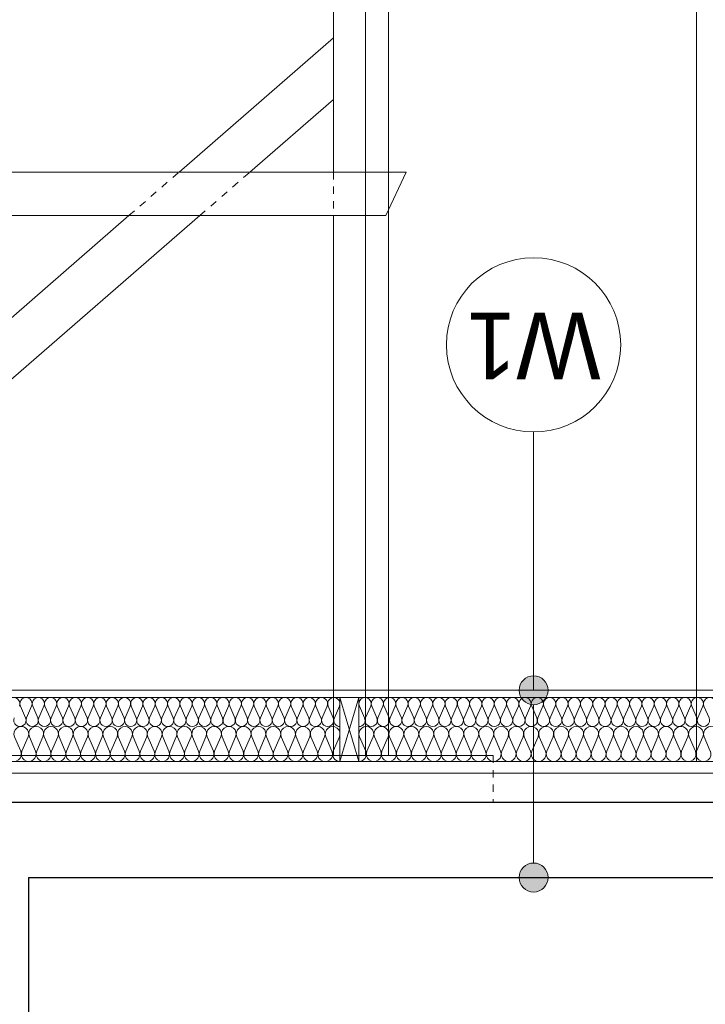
# Model space of a CAD drawing. Extents: x -547885 to -186295, y -25370 to 156194.
# Tile 107 of 256: x -484058 to -481698, y -6656 to -3265. Entities that reach past the tile are written whole.
import ezdxf

# ---------------------------------------------------------------- set-up
doc = ezdxf.new("R2010")
doc.units = 0
doc.header["$MEASUREMENT"] = 0
doc.linetypes.add('Hidden Line', pattern=[50, 25, -25])
doc.linetypes.add('Przerywana', pattern=[320, 160, -160])
for name, color, linetype, lineweight in [('0_Nr_Pióra__21', 7, 'Continuous', 9), ('0_Nr_Pióra__5', 7, 'Continuous', 13), ('Arch konstrukcja dachu_Nr_Pióra__46', 5, 'Continuous', 13), ('Arch opisy_Nr_Pióra__1', 7, 'Continuous', 25), ('Arch opisy_Nr_Pióra__21', 7, 'Continuous', 9), ('Arch stropy_Nr_Pióra__21', 7, 'Continuous', 9), ('Arch stropy_Nr_Pióra__41', 7, 'Continuous', 15), ('INWENT KONST. DREWNIANA_Nr_Pióra__21', 7, 'Continuous', 9), ('INWENT STROPY_Nr_Pióra__1', 7, 'Continuous', 25), ('INWENT STROPY_Nr_Pióra__21', 7, 'Continuous', 9), ('INWENT WYMIARY_Nr_Pióra__21', 7, 'Continuous', 9), ('INWENT.ŚCIANY_Nr_Pióra__1', 7, 'Continuous', 25), ('INWENT.ŚCIANY_Nr_Pióra__5', 7, 'Continuous', 13)]:
    doc.layers.add(name, color=color, linetype=linetype, lineweight=lineweight)
for name, color, linetype in [('Arch ocieplenie', 7, 'Continuous'), ('Arch opisy', 7, 'Continuous'), ('INWENT WYMIARY', 7, 'Continuous')]:
    doc.layers.add(name, color=color, linetype=linetype)
doc.layers.add('Arch ocieplenie_Nr_Pióra__44', color=7, linetype='Continuous', lineweight=9, true_color=0x029e21)
doc.styles.add('GENERATED_STYLE_2', font='txt')
doc.styles.add('GENERATED_STYLE_7', font='txt')
doc.dimstyles.new('GENERATED_STYLE__11', dxfattribs={"dimtxt": 160.000002, "dimasz": 110.144928, "dimexe": 0.18, "dimexo": 40, "dimgap": 0.09, "dimtad": 1, "dimtih": 1, "dimtoh": 1, "dimdec": 0, "dimzin": 0, "dimdsep": 46, "dimtxsty": 'GENERATED_STYLE_2', "dimblk": 'ARROWHEAD_5', "dimblk1": 'ARROWHEAD_5', "dimblk2": 'ARROWHEAD_5', "dimcen": 0.09, "dimclrd": 7, "dimclre": 7, "dimclrt": 7, "dimazin": 0, "dimtfac": 1, "dimtdec": 4, "dimtmove": 0, "dimatfit": 3, "dimfxl": 0, "dimtolj": 1, "dimtzin": 0, "dimarcsym": 0})
doc.dimstyles.new('GENERATED_STYLE__13', dxfattribs={"dimtxt": 0.18, "dimasz": 109.44, "dimexe": 0.18, "dimexo": 0.0625, "dimgap": 0.09, "dimtad": 0, "dimtih": 1, "dimtoh": 1, "dimdec": 4, "dimzin": 0, "dimdsep": 46, "dimcen": 0.09, "dimadec": 0, "dimazin": 0, "dimtfac": 1, "dimtdec": 4, "dimtmove": 0, "dimatfit": 3, "dimldrblk": 'ARROWHEAD_11', "dimfxl": 0, "dimtolj": 1, "dimtzin": 0, "dimarcsym": 0})
doc.dimstyles.new('GENERATED_STYLE__4', dxfattribs={"dimtxt": 160.000002, "dimasz": 91.2, "dimexe": 0.18, "dimexo": 0, "dimgap": 0.09, "dimtad": 1, "dimdec": 0, "dimlfac": 0.1, "dimzin": 0, "dimdsep": 46, "dimtxsty": 'GENERATED_STYLE_2', "dimblk": 'ARROWHEAD_2', "dimblk1": 'ARROWHEAD_2', "dimblk2": 'ARROWHEAD_2', "dimcen": 0.09, "dimclrd": 7, "dimclre": 7, "dimclrt": 7, "dimazin": 0, "dimtfac": 1, "dimtdec": 4, "dimtmove": 0, "dimatfit": 3, "dimfxl": 0, "dimtolj": 1, "dimtzin": 0, "dimarcsym": 0})
doc.dimstyles.new('GENERATED_STYLE__8', dxfattribs={"dimtxt": 160.000002, "dimasz": 91.2, "dimexe": 0.18, "dimexo": 0, "dimgap": 0.09, "dimtad": 1, "dimdec": 0, "dimlfac": 0.1, "dimzin": 0, "dimdsep": 46, "dimtxsty": 'GENERATED_STYLE_2', "dimblk": 'ARROWHEAD_2', "dimblk1": 'ARROWHEAD_2', "dimblk2": 'ARROWHEAD_2', "dimcen": 0.09, "dimclrd": 7, "dimclre": 7, "dimclrt": 7, "dimazin": 0, "dimtfac": 1, "dimtdec": 4, "dimtmove": 2, "dimatfit": 3, "dimfxl": 0, "dimtolj": 1, "dimtzin": 0, "dimarcsym": 0})

# ---------------------------------------------------------------- blocks, each defined once
blk = doc.blocks.new('Izolacja cieplna 14_106', base_point=(-485710.8, -5699.6))
at = {"layer": 'Arch ocieplenie_Nr_Pióra__44', "linetype": 'Continuous'}
for p, q in [((-484056, -5629.4), (-484038.4, -5669.8)), ((-484034.9, -5669.8), (-484017.2, -5629.4)), ((-484013.7, -5629.4), (-483996, -5669.8)), ((-483992.5, -5669.8), (-483974.8, -5629.4)), ((-483971.3, -5629.4), (-483953.6, -5669.8)), ((-483950.1, -5669.8), (-483932.5, -5629.4)), ((-483928.9, -5629.4), (-483911.3, -5669.8)), ((-483907.7, -5669.8), (-483890.1, -5629.4)), ((-483886.5, -5629.4), (-483868.9, -5669.8)), ((-483865.3, -5669.8), (-483847.7, -5629.4)), ((-483844.1, -5629.4), (-483826.5, -5669.8)), ((-483822.9, -5669.8), (-483805.3, -5629.4)), ((-483801.7, -5629.4), (-483784.1, -5669.8)), ((-483780.5, -5669.8), (-483762.9, -5629.4)), ((-483759.4, -5629.4), (-483741.7, -5669.8)), ((-483738.2, -5669.8), (-483720.5, -5629.4)), ((-483717, -5629.4), (-483699.3, -5669.8)), ((-483695.8, -5669.8), (-483678.1, -5629.4)), ((-483674.6, -5629.4), (-483657, -5669.8)), ((-483653.4, -5669.8), (-483635.8, -5629.4)), ((-483632.2, -5629.4), (-483614.6, -5669.8)), ((-483611, -5669.8), (-483593.4, -5629.4)), ((-483589.8, -5629.4), (-483572.2, -5669.8)), ((-483568.6, -5669.8), (-483551, -5629.4)), ((-483547.4, -5629.4), (-483529.8, -5669.8)), ((-483526.2, -5669.8), (-483508.6, -5629.4)), ((-483505, -5629.4), (-483487.4, -5669.8)), ((-483483.9, -5669.8), (-483466.2, -5629.4)), ((-483462.7, -5629.4), (-483445, -5669.8)), ((-483441.5, -5669.8), (-483423.8, -5629.4)), ((-483420.3, -5629.4), (-483402.6, -5669.8)), ((-483399.1, -5669.8), (-483381.5, -5629.4)), ((-483377.9, -5629.4), (-483360.3, -5669.8)), ((-483356.7, -5669.8), (-483339.1, -5629.4)), ((-483335.5, -5629.4), (-483317.9, -5669.8)), ((-483314.3, -5669.8), (-483296.7, -5629.4)), ((-483293.1, -5629.4), (-483275.5, -5669.8)), ((-483271.9, -5669.8), (-483254.3, -5629.4)), ((-483250.7, -5629.4), (-483233.1, -5669.8)), ((-483229.5, -5669.8), (-483211.9, -5629.4)), ((-483208.4, -5629.4), (-483190.7, -5669.8)), ((-483187.2, -5669.8), (-483169.5, -5629.4)), ((-483166, -5629.4), (-483148.3, -5669.8)), ((-483144.8, -5669.8), (-483127.1, -5629.4)), ((-483123.6, -5629.4), (-483106, -5669.8)), ((-483102.4, -5669.8), (-483084.8, -5629.4)), ((-483081.2, -5629.4), (-483063.6, -5669.8)), ((-483060, -5669.8), (-483042.4, -5629.4)), ((-483038.8, -5629.4), (-483021.2, -5669.8)), ((-483017.6, -5669.8), (-483000, -5629.4)), ((-482996.4, -5629.4), (-482978.8, -5669.8)), ((-482975.2, -5669.8), (-482957.6, -5629.4))]:
    blk.add_line(p, q, dxfattribs=at)
for centre, start_param, end_param in [((-484079, -5620.9), 4.299595, 8.266775), ((-484036.6, -5620.9), 4.299595, 8.266775), ((-483994.2, -5620.9), 4.299595, 8.266775), ((-483951.9, -5620.9), 4.299595, 8.266775), ((-483909.5, -5620.9), 4.299595, 8.266775), ((-483867.1, -5620.9), 4.299595, 8.266775), ((-483824.7, -5620.9), 4.299595, 8.266775), ((-483782.3, -5620.9), 4.299595, 8.266775), ((-483739.9, -5620.9), 4.299595, 8.266775), ((-483697.6, -5620.9), 4.299595, 8.266775), ((-483655.2, -5620.9), 4.299595, 8.266775), ((-483612.8, -5620.9), 4.299595, 8.266775), ((-483570.4, -5620.9), 4.299595, 8.266775), ((-483528, -5620.9), 4.299595, 8.266775), ((-483485.6, -5620.9), 4.299595, 8.266775), ((-483443.2, -5620.9), 4.299595, 8.266775), ((-483400.9, -5620.9), 4.299595, 8.266775), ((-483358.5, -5620.9), 4.299595, 8.266775), ((-483316.1, -5620.9), 4.299595, 8.266775), ((-483273.7, -5620.9), 4.299595, 8.266775), ((-483231.3, -5620.9), 4.299595, 8.266775), ((-483188.9, -5620.9), 4.299595, 8.266775), ((-483146.6, -5620.9), 4.299595, 8.266775), ((-483104.2, -5620.9), 4.299595, 8.266775), ((-483061.8, -5620.9), 4.299595, 8.266775), ((-483019.4, -5620.9), 4.299595, 8.266775), ((-482977, -5620.9), 4.299595, 8.266775), ((-484057.8, -5678.3), 1.158004, 5.125183), ((-484015.4, -5678.3), 1.158004, 5.125183), ((-483973.1, -5678.3), 1.158004, 5.125183), ((-483930.7, -5678.3), 1.158004, 5.125183), ((-483888.3, -5678.3), 1.158004, 5.125183), ((-483845.9, -5678.3), 1.158004, 5.125183), ((-483803.5, -5678.3), 1.158004, 5.125183), ((-483761.1, -5678.3), 1.158004, 5.125183), ((-483718.7, -5678.3), 1.158004, 5.125183), ((-483676.4, -5678.3), 1.158004, 5.125183), ((-483634, -5678.3), 1.158004, 5.125183), ((-483591.6, -5678.3), 1.158004, 5.125183), ((-483549.2, -5678.3), 1.158004, 5.125183), ((-483506.8, -5678.3), 1.158004, 5.125183), ((-483464.4, -5678.3), 1.158004, 5.125183), ((-483422.1, -5678.3), 1.158004, 5.125183), ((-483379.7, -5678.3), 1.158004, 5.125183), ((-483337.3, -5678.3), 1.158004, 5.125183), ((-483294.9, -5678.3), 1.158004, 5.125183), ((-483252.5, -5678.3), 1.158004, 5.125183), ((-483210.1, -5678.3), 1.158004, 5.125183), ((-483167.7, -5678.3), 1.158004, 5.125183), ((-483125.4, -5678.3), 1.158004, 5.125183), ((-483083, -5678.3), 1.158004, 5.125183), ((-483040.6, -5678.3), 1.158004, 5.125183), ((-482998.2, -5678.3), 1.158004, 5.125183), ((-482955.8, -5678.3), 1.158004, 3.141593)]:
    blk.add_ellipse(centre, major_axis=(0, 21.3), ratio=0.996418, start_param=start_param, end_param=end_param, dxfattribs=at)
blk = doc.blocks.new('Izolacja cieplna 14_107', base_point=(-485710.8, -5819.6))
at = {"layer": 'Arch ocieplenie_Nr_Pióra__44', "linetype": 'Continuous'}
for p, q in [((-484076.1, -5735.4), (-484054.9, -5783.9)), ((-484050.6, -5783.9), (-484029.4, -5735.4)), ((-484025.1, -5735.4), (-484003.8, -5783.9)), ((-483999.6, -5783.9), (-483978.3, -5735.4)), ((-483974.1, -5735.4), (-483952.8, -5783.9)), ((-483948.5, -5783.9), (-483927.3, -5735.4)), ((-483923, -5735.4), (-483901.8, -5783.9)), ((-483897.5, -5783.9), (-483876.3, -5735.4)), ((-483872, -5735.4), (-483850.8, -5783.9)), ((-483846.5, -5783.9), (-483825.3, -5735.4)), ((-483821, -5735.4), (-483799.8, -5783.9)), ((-483795.5, -5783.9), (-483774.3, -5735.4)), ((-483770, -5735.4), (-483748.8, -5783.9)), ((-483744.5, -5783.9), (-483723.2, -5735.4)), ((-483719, -5735.4), (-483697.7, -5783.9)), ((-483693.5, -5783.9), (-483672.2, -5735.4)), ((-483667.9, -5735.4), (-483646.7, -5783.9)), ((-483642.4, -5783.9), (-483621.2, -5735.4)), ((-483616.9, -5735.4), (-483595.7, -5783.9)), ((-483591.4, -5783.9), (-483570.2, -5735.4)), ((-483565.9, -5735.4), (-483544.7, -5783.9)), ((-483540.4, -5783.9), (-483519.2, -5735.4)), ((-483514.9, -5735.4), (-483493.7, -5783.9)), ((-483489.4, -5783.9), (-483468.2, -5735.4)), ((-483463.9, -5735.4), (-483442.6, -5783.9)), ((-483438.4, -5783.9), (-483417.1, -5735.4)), ((-483412.8, -5735.4), (-483391.6, -5783.9)), ((-483387.3, -5783.9), (-483366.1, -5735.4)), ((-483361.8, -5735.4), (-483340.6, -5783.9)), ((-483336.3, -5783.9), (-483315.1, -5735.4)), ((-483310.8, -5735.4), (-483289.6, -5783.9)), ((-483285.3, -5783.9), (-483264.1, -5735.4)), ((-483259.8, -5735.4), (-483238.6, -5783.9)), ((-483234.3, -5783.9), (-483213.1, -5735.4)), ((-483208.8, -5735.4), (-483187.6, -5783.9)), ((-483183.3, -5783.9), (-483162, -5735.4)), ((-483157.8, -5735.4), (-483136.5, -5783.9)), ((-483132.2, -5783.9), (-483111, -5735.4)), ((-483106.7, -5735.4), (-483085.5, -5783.9)), ((-483081.2, -5783.9), (-483060, -5735.4)), ((-483055.7, -5735.4), (-483034.5, -5783.9)), ((-483030.2, -5783.9), (-483009, -5735.4)), ((-483004.7, -5735.4), (-482983.5, -5783.9)), ((-482979.2, -5783.9), (-482958, -5735.4))]:
    blk.add_line(p, q, dxfattribs=at)
for centre, start_param, end_param in [((-484052.7, -5725.1), 4.299595, 8.266775), ((-484001.7, -5725.1), 4.299595, 8.266775), ((-483950.7, -5725.1), 4.299595, 8.266775), ((-483899.7, -5725.1), 4.299595, 8.266775), ((-483848.6, -5725.1), 4.299595, 8.266775), ((-483797.6, -5725.1), 4.299595, 8.266775), ((-483746.6, -5725.1), 4.299595, 8.266775), ((-483695.6, -5725.1), 4.299595, 8.266775), ((-483644.6, -5725.1), 4.299595, 8.266775), ((-483593.6, -5725.1), 4.299595, 8.266775), ((-483542.5, -5725.1), 4.299595, 8.266775), ((-483491.5, -5725.1), 4.299595, 8.266775), ((-483440.5, -5725.1), 4.299595, 8.266775), ((-483389.5, -5725.1), 4.299595, 8.266775), ((-483338.5, -5725.1), 4.299595, 8.266775), ((-483287.4, -5725.1), 4.299595, 8.266775), ((-483236.4, -5725.1), 4.299595, 8.266775), ((-483185.4, -5725.1), 4.299595, 8.266775), ((-483134.4, -5725.1), 4.299595, 8.266775), ((-483083.4, -5725.1), 4.299595, 8.266775), ((-483032.4, -5725.1), 4.299595, 8.266775), ((-482981.3, -5725.1), 4.299595, 8.266775), ((-484078.2, -5794.1), 1.158004, 5.125183), ((-484027.2, -5794.1), 1.158004, 5.125183), ((-483976.2, -5794.1), 1.158004, 5.125183), ((-483925.2, -5794.1), 1.158004, 5.125183), ((-483874.2, -5794.1), 1.158004, 5.125183), ((-483823.1, -5794.1), 1.158004, 5.125183), ((-483772.1, -5794.1), 1.158004, 5.125183), ((-483721.1, -5794.1), 1.158004, 5.125183), ((-483670.1, -5794.1), 1.158004, 5.125183), ((-483619.1, -5794.1), 1.158004, 5.125183), ((-483568, -5794.1), 1.158004, 5.125183), ((-483517, -5794.1), 1.158004, 5.125183), ((-483466, -5794.1), 1.158004, 5.125183), ((-483415, -5794.1), 1.158004, 5.125183), ((-483364, -5794.1), 1.158004, 5.125183), ((-483313, -5794.1), 1.158004, 5.125183), ((-483261.9, -5794.1), 1.158004, 5.125183), ((-483210.9, -5794.1), 1.158004, 5.125183), ((-483159.9, -5794.1), 1.158004, 5.125183), ((-483108.9, -5794.1), 1.158004, 5.125183), ((-483057.9, -5794.1), 1.158004, 5.125183), ((-483006.8, -5794.1), 1.158004, 5.125183), ((-482955.8, -5794.1), 1.158004, 3.141593)]:
    blk.add_ellipse(centre, major_axis=(0, 25.5), ratio=0.999525, start_param=start_param, end_param=end_param, dxfattribs=at)
blk = doc.blocks.new('Izolacja cieplna 14_108', base_point=(-482890.8, -5699.6))
at = {"layer": 'Arch ocieplenie_Nr_Pióra__44', "linetype": 'Continuous'}
for p, q in [((-482889, -5629.4), (-482871.4, -5669.8)), ((-482867.9, -5669.8), (-482850.2, -5629.4)), ((-482846.7, -5629.4), (-482829.1, -5669.8)), ((-482825.5, -5669.8), (-482807.9, -5629.4)), ((-482804.3, -5629.4), (-482786.7, -5669.8)), ((-482783.1, -5669.8), (-482765.5, -5629.4)), ((-482761.9, -5629.4), (-482744.3, -5669.8)), ((-482740.8, -5669.8), (-482723.1, -5629.4)), ((-482719.6, -5629.4), (-482702, -5669.8)), ((-482698.4, -5669.8), (-482680.8, -5629.4)), ((-482677.2, -5629.4), (-482659.6, -5669.8)), ((-482656, -5669.8), (-482638.4, -5629.4)), ((-482634.8, -5629.4), (-482617.2, -5669.8)), ((-482613.7, -5669.8), (-482596, -5629.4)), ((-482592.5, -5629.4), (-482574.9, -5669.8)), ((-482571.3, -5669.8), (-482553.7, -5629.4)), ((-482550.1, -5629.4), (-482532.5, -5669.8)), ((-482528.9, -5669.8), (-482511.3, -5629.4)), ((-482507.8, -5629.4), (-482490.1, -5669.8)), ((-482486.6, -5669.8), (-482468.9, -5629.4)), ((-482465.4, -5629.4), (-482447.8, -5669.8)), ((-482444.2, -5669.8), (-482426.6, -5629.4)), ((-482423, -5629.4), (-482405.4, -5669.8)), ((-482401.8, -5669.8), (-482384.2, -5629.4)), ((-482380.7, -5629.4), (-482363, -5669.8)), ((-482359.5, -5669.8), (-482341.8, -5629.4)), ((-482338.3, -5629.4), (-482320.7, -5669.8)), ((-482317.1, -5669.8), (-482299.5, -5629.4)), ((-482295.9, -5629.4), (-482278.3, -5669.8)), ((-482274.7, -5669.8), (-482257.1, -5629.4)), ((-482253.6, -5629.4), (-482235.9, -5669.8)), ((-482232.4, -5669.8), (-482214.7, -5629.4)), ((-482211.2, -5629.4), (-482193.6, -5669.8)), ((-482190, -5669.8), (-482172.4, -5629.4)), ((-482168.8, -5629.4), (-482151.2, -5669.8)), ((-482147.6, -5669.8), (-482130, -5629.4)), ((-482126.5, -5629.4), (-482108.8, -5669.8)), ((-482105.3, -5669.8), (-482087.6, -5629.4)), ((-482084.1, -5629.4), (-482066.5, -5669.8)), ((-482062.9, -5669.8), (-482045.3, -5629.4)), ((-482041.7, -5629.4), (-482024.1, -5669.8)), ((-482020.5, -5669.8), (-482002.9, -5629.4)), ((-481999.4, -5629.4), (-481981.7, -5669.8)), ((-481978.2, -5669.8), (-481960.6, -5629.4)), ((-481957, -5629.4), (-481939.4, -5669.8)), ((-481935.8, -5669.8), (-481918.2, -5629.4)), ((-481914.6, -5629.4), (-481897, -5669.8)), ((-481893.4, -5669.8), (-481875.8, -5629.4)), ((-481872.3, -5629.4), (-481854.6, -5669.8)), ((-481851.1, -5669.8), (-481833.5, -5629.4)), ((-481829.9, -5629.4), (-481812.3, -5669.8)), ((-481808.7, -5669.8), (-481791.1, -5629.4)), ((-481787.5, -5629.4), (-481769.9, -5669.8)), ((-481766.3, -5669.8), (-481748.7, -5629.4)), ((-481745.2, -5629.4), (-481727.5, -5669.8)), ((-481724, -5669.8), (-481706.4, -5629.4)), ((-481702.8, -5629.4), (-481685.2, -5669.8))]:
    blk.add_line(p, q, dxfattribs=at)
for centre, start_param, end_param in [((-482869.6, -5620.9), 4.299595, 8.266775), ((-482827.3, -5620.9), 4.299595, 8.266775), ((-482784.9, -5620.9), 4.299595, 8.266775), ((-482742.5, -5620.9), 4.299595, 8.266775), ((-482700.2, -5620.9), 4.299595, 8.266775), ((-482657.8, -5620.9), 4.299595, 8.266775), ((-482615.4, -5620.9), 4.299595, 8.266775), ((-482573.1, -5620.9), 4.299595, 8.266775), ((-482530.7, -5620.9), 4.299595, 8.266775), ((-482488.3, -5620.9), 4.299595, 8.266775), ((-482446, -5620.9), 4.299595, 8.266775), ((-482403.6, -5620.9), 4.299595, 8.266775), ((-482361.2, -5620.9), 4.299595, 8.266775), ((-482318.9, -5620.9), 4.299595, 8.266775), ((-482276.5, -5620.9), 4.299595, 8.266775), ((-482234.2, -5620.9), 4.299595, 8.266775), ((-482191.8, -5620.9), 4.299595, 8.266775), ((-482149.4, -5620.9), 4.299595, 8.266775), ((-482107.1, -5620.9), 4.299595, 8.266775), ((-482064.7, -5620.9), 4.299595, 8.266775), ((-482022.3, -5620.9), 4.299595, 8.266775), ((-481980, -5620.9), 4.299595, 8.266775), ((-481937.6, -5620.9), 4.299595, 8.266775), ((-481895.2, -5620.9), 4.299595, 8.266775), ((-481852.9, -5620.9), 4.299595, 8.266775), ((-481810.5, -5620.9), 4.299595, 8.266775), ((-481768.1, -5620.9), 4.299595, 8.266775), ((-481725.8, -5620.9), 4.299595, 8.266775), ((-481683.4, -5620.9), 4.299595, 8.266775), ((-482890.8, -5678.3), 3.141593, 5.125182), ((-482848.5, -5678.3), 1.158004, 5.125183), ((-482806.1, -5678.3), 1.158004, 5.125183), ((-482763.7, -5678.3), 1.158004, 5.125183), ((-482721.4, -5678.3), 1.158004, 5.125183), ((-482679, -5678.3), 1.158004, 5.125183), ((-482636.6, -5678.3), 1.158004, 5.125183), ((-482594.3, -5678.3), 1.158004, 5.125183), ((-482551.9, -5678.3), 1.158004, 5.125183), ((-482509.5, -5678.3), 1.158004, 5.125183), ((-482467.2, -5678.3), 1.158004, 5.125183), ((-482424.8, -5678.3), 1.158004, 5.125183), ((-482382.4, -5678.3), 1.158004, 5.125183), ((-482340.1, -5678.3), 1.158004, 5.125183), ((-482297.7, -5678.3), 1.158004, 5.125183), ((-482255.3, -5678.3), 1.158004, 5.125183), ((-482213, -5678.3), 1.158004, 5.125183), ((-482170.6, -5678.3), 1.158004, 5.125183), ((-482128.2, -5678.3), 1.158004, 5.125183), ((-482085.9, -5678.3), 1.158004, 5.125183), ((-482043.5, -5678.3), 1.158004, 5.125183), ((-482001.1, -5678.3), 1.158004, 5.125183), ((-481958.8, -5678.3), 1.158004, 5.125183), ((-481916.4, -5678.3), 1.158004, 5.125183), ((-481874, -5678.3), 1.158004, 5.125183), ((-481831.7, -5678.3), 1.158004, 5.125183), ((-481789.3, -5678.3), 1.158004, 5.125183), ((-481746.9, -5678.3), 1.158004, 5.125183), ((-481704.6, -5678.3), 1.158004, 5.125183)]:
    blk.add_ellipse(centre, major_axis=(0, 21.3), ratio=0.995982, start_param=start_param, end_param=end_param, dxfattribs=at)
blk = doc.blocks.new('Izolacja cieplna 14_109', base_point=(-482890.8, -5819.6))
at = {"layer": 'Arch ocieplenie_Nr_Pióra__44', "linetype": 'Continuous'}
for p, q in [((-482888.7, -5735.4), (-482867.2, -5783.9)), ((-482862.9, -5783.9), (-482841.4, -5735.4)), ((-482837.1, -5735.4), (-482815.6, -5783.9)), ((-482811.3, -5783.9), (-482789.8, -5735.4)), ((-482785.5, -5735.4), (-482764.1, -5783.9)), ((-482759.7, -5783.9), (-482738.3, -5735.4)), ((-482733.9, -5735.4), (-482712.5, -5783.9)), ((-482708.1, -5783.9), (-482686.7, -5735.4)), ((-482682.4, -5735.4), (-482660.9, -5783.9)), ((-482656.6, -5783.9), (-482635.1, -5735.4)), ((-482630.8, -5735.4), (-482609.3, -5783.9)), ((-482605, -5783.9), (-482583.5, -5735.4)), ((-482579.2, -5735.4), (-482557.7, -5783.9)), ((-482553.4, -5783.9), (-482532, -5735.4)), ((-482527.6, -5735.4), (-482506.2, -5783.9)), ((-482501.8, -5783.9), (-482480.4, -5735.4)), ((-482476.1, -5735.4), (-482454.6, -5783.9)), ((-482450.3, -5783.9), (-482428.8, -5735.4)), ((-482424.5, -5735.4), (-482403, -5783.9)), ((-482398.7, -5783.9), (-482377.2, -5735.4)), ((-482372.9, -5735.4), (-482351.4, -5783.9)), ((-482347.1, -5783.9), (-482325.7, -5735.4)), ((-482321.3, -5735.4), (-482299.9, -5783.9)), ((-482295.5, -5783.9), (-482274.1, -5735.4)), ((-482269.7, -5735.4), (-482248.3, -5783.9)), ((-482244, -5783.9), (-482222.5, -5735.4)), ((-482218.2, -5735.4), (-482196.7, -5783.9)), ((-482192.4, -5783.9), (-482170.9, -5735.4)), ((-482166.6, -5735.4), (-482145.1, -5783.9)), ((-482140.8, -5783.9), (-482119.4, -5735.4)), ((-482115, -5735.4), (-482093.6, -5783.9)), ((-482089.2, -5783.9), (-482067.8, -5735.4)), ((-482063.4, -5735.4), (-482042, -5783.9)), ((-482037.7, -5783.9), (-482016.2, -5735.4)), ((-482011.9, -5735.4), (-481990.4, -5783.9)), ((-481986.1, -5783.9), (-481964.6, -5735.4)), ((-481960.3, -5735.4), (-481938.8, -5783.9)), ((-481934.5, -5783.9), (-481913, -5735.4)), ((-481908.7, -5735.4), (-481887.3, -5783.9)), ((-481882.9, -5783.9), (-481861.5, -5735.4)), ((-481857.1, -5735.4), (-481835.7, -5783.9)), ((-481831.3, -5783.9), (-481809.9, -5735.4)), ((-481805.6, -5735.4), (-481784.1, -5783.9)), ((-481779.8, -5783.9), (-481758.3, -5735.4)), ((-481754, -5735.4), (-481732.5, -5783.9)), ((-481728.2, -5783.9), (-481706.7, -5735.4)), ((-481702.4, -5735.4), (-481681, -5783.9))]:
    blk.add_line(p, q, dxfattribs=at)
for centre, start_param, end_param in [((-482865, -5725.1), 5.870392, 9.837571), ((-482813.5, -5725.1), 5.870392, 9.837571), ((-482761.9, -5725.1), 5.870392, 9.837571), ((-482710.3, -5725.1), 5.870392, 9.837571), ((-482658.7, -5725.1), 5.870392, 9.837571), ((-482607.2, -5725.1), 5.870392, 9.837571), ((-482555.6, -5725.1), 5.870392, 9.837571), ((-482504, -5725.1), 5.870392, 9.837571), ((-482452.4, -5725.1), 5.870392, 9.837571), ((-482400.9, -5725.1), 5.870392, 9.837571), ((-482349.3, -5725.1), 5.870392, 9.837571), ((-482297.7, -5725.1), 5.870392, 9.837571), ((-482246.1, -5725.1), 5.870392, 9.837571), ((-482194.5, -5725.1), 5.870392, 9.837571), ((-482143, -5725.1), 5.870392, 9.837571), ((-482091.4, -5725.1), 5.870392, 9.837571), ((-482039.8, -5725.1), 5.870392, 9.837571), ((-481988.2, -5725.1), 5.870392, 9.837571), ((-481936.7, -5725.1), 5.870392, 9.837571), ((-481885.1, -5725.1), 5.870392, 9.837571), ((-481833.5, -5725.1), 5.870392, 9.837571), ((-481781.9, -5725.1), 5.870392, 9.837571), ((-481730.4, -5725.1), 5.870392, 9.837571), ((-481678.8, -5725.1), 5.870392, 9.837571), ((-482890.8, -5794.1), 4.712389, 6.695979), ((-482839.3, -5794.1), 2.7288, 6.695979), ((-482787.7, -5794.1), 2.7288, 6.695979), ((-482736.1, -5794.1), 2.7288, 6.695979), ((-482684.5, -5794.1), 2.7288, 6.695979), ((-482632.9, -5794.1), 2.7288, 6.695979), ((-482581.4, -5794.1), 2.7288, 6.695979), ((-482529.8, -5794.1), 2.7288, 6.695979), ((-482478.2, -5794.1), 2.7288, 6.695979), ((-482426.6, -5794.1), 2.7288, 6.695979), ((-482375.1, -5794.1), 2.7288, 6.695979), ((-482323.5, -5794.1), 2.7288, 6.695979), ((-482271.9, -5794.1), 2.7288, 6.695979), ((-482220.3, -5794.1), 2.7288, 6.695979), ((-482168.8, -5794.1), 2.7288, 6.695979), ((-482117.2, -5794.1), 2.7288, 6.695979), ((-482065.6, -5794.1), 2.7288, 6.695979), ((-482014, -5794.1), 2.7288, 6.695979), ((-481962.5, -5794.1), 2.7288, 6.695979), ((-481910.9, -5794.1), 2.7288, 6.695979), ((-481859.3, -5794.1), 2.7288, 6.695979), ((-481807.7, -5794.1), 2.7288, 6.695979), ((-481756.2, -5794.1), 2.7288, 6.695979), ((-481704.6, -5794.1), 2.7288, 6.695979)]:
    blk.add_ellipse(centre, major_axis=(25.8, 0), ratio=0.989659, start_param=start_param, end_param=end_param, dxfattribs=at)
blk = doc.blocks.new('*D406')
at = {"layer": 'INWENT WYMIARY_Nr_Pióra__21', "linetype": 'Continuous'}
for p, q in [((-480688.3, -3939.6), (-480688.3, -3880.9)), ((-480628.3, -3974.3), (-480748.3, -3905)), ((-480598.3, -3939.6), (-480778.3, -3939.6)), ((-480688.3, -5574.6), (-480688.3, -3939.6)), ((-480748.3, -5540), (-480628.3, -5609.3)), ((-480598.3, -5574.6), (-480778.3, -5574.6))]:
    blk.add_line(p, q, dxfattribs=at)
at = {"layer": 'INWENT WYMIARY_Nr_Pióra__21', "char_height": 160, "attachment_point": 7, "rotation": 90, "style": 'GENERATED_STYLE_2'}
for s, insert in [('{163}', (-480720.3, -4808.3)), ('{25}', (-480720.3, -5539.9)), ('{14}', (-480904.3, -5992)), ('{26}', (-480720.3, -6459.1)), ('{258}', (-480720.3, -7765.6)), ('{34}', (-480720.3, -9072)), ('{319}', (-480720.3, -10888.2))]:
    blk.add_mtext(s, dxfattribs=dict(at, insert=insert))
blk = doc.blocks.new('ARROWHEAD_2')
at = {"color": 0, "linetype": 'Continuous', "lineweight": 0}
for p, q in [((-0.378, -0.655), (0.378, 0.655)), ((0, 0), (-1, 0))]:
    blk.add_line(p, q, dxfattribs=at)
blk = doc.blocks.new('*D497')
at = {"layer": 'INWENT WYMIARY_Nr_Pióra__21', "linetype": 'Continuous'}
for p, q in [((-480748.3, -3755), (-480628.3, -3824.3)), ((-480598.3, -3789.6), (-480778.3, -3789.6)), ((-480688.3, -3939.6), (-480688.3, -3789.6)), ((-480748.3, -3905), (-480628.3, -3974.3)), ((-480598.3, -3939.6), (-480778.3, -3939.6)), ((-480688.3, -3998.3), (-480688.3, -3939.6))]:
    blk.add_line(p, q, dxfattribs=at)
at = {"layer": 'INWENT WYMIARY_Nr_Pióra__21', "char_height": 160, "attachment_point": 7, "rotation": 90, "style": 'GENERATED_STYLE_2'}
for s, insert in [('{203}', (-480720.3, -786.5)), ('{15}', (-480720.3, -2039.1)), ('{199}', (-480720.3, -3234.8)), ('{15}', (-480720.3, -4179.1))]:
    blk.add_mtext(s, dxfattribs=dict(at, insert=insert))
blk = doc.blocks.new('*D498')
at = {"layer": 'INWENT WYMIARY_Nr_Pióra__21', "linetype": 'Continuous'}
for p, q in [((-480748.3, -1765), (-480628.3, -1834.3)), ((-480598.3, -1799.6), (-480778.3, -1799.6)), ((-480688.3, -3789.6), (-480688.3, -1799.6)), ((-480748.3, -3755), (-480628.3, -3824.3)), ((-480598.3, -3789.6), (-480778.3, -3789.6))]:
    blk.add_line(p, q, dxfattribs=at)
at = {"layer": 'INWENT WYMIARY_Nr_Pióra__21', "char_height": 160, "attachment_point": 7, "rotation": 90, "style": 'GENERATED_STYLE_2'}
for s, insert in [('{203}', (-480720.3, -786.5)), ('{15}', (-480720.3, -2039.1)), ('{199}', (-480720.3, -3234.8)), ('{15}', (-480720.3, -4179.1))]:
    blk.add_mtext(s, dxfattribs=dict(at, insert=insert))
blk = doc.blocks.new('*D900')
at = {"layer": '0_Nr_Pióra__5', "linetype": 'Continuous'}
for points in [[(-487114, -4647.1), (-487024.5, -4720.8), (-487073.3, -4755.7)], [(-486719.4, -5819.6), (-486752.6, -5708.6), (-486692.6, -5706.8)]]:
    blk.add_hatch(color=256, dxfattribs=at).paths.add_polyline_path(points, flags=0)
for p, q in [((-487114, -4647.1), (-487024.5, -4720.8)), ((-487114, -4647.1), (-487073.3, -4755.7)), ((-487024.5, -4720.8), (-487073.3, -4755.7)), ((-486752.6, -5708.6), (-486692.6, -5706.8)), ((-486719.4, -5819.6), (-486752.6, -5708.6)), ((-486719.4, -5819.6), (-486692.6, -5706.8))]:
    blk.add_line(p, q, dxfattribs=at)
blk.add_arc((-488658.6, -5819.6), 1939.2, 3.3084, 33.8916, dxfattribs=at)
at = {"layer": '0_Nr_Pióra__21', "insert": (-486669, -5230), "char_height": 160, "attachment_point": 7, "style": 'GENERATED_STYLE_2'}
blk.add_mtext('{37,20°}', dxfattribs=at)
blk = doc.blocks.new('ARROWHEAD_5')
at = {"color": 0, "linetype": 'Continuous', "lineweight": 0}
blk.add_line((0, 0), (-1, 0), dxfattribs=at)
blk.add_solid([(-1, 0.2679), (0, 0), (-1, -0.2679), (-1, 0.2679)], dxfattribs=at)
blk = doc.blocks.new('ARROWHEAD_11')
at = {"color": 0, "linetype": 'Continuous', "lineweight": 0}
blk.add_line((0, 0), (-1, 0), dxfattribs=at)
at = {"color": 0, "linetype": 'Continuous', "lineweight": 0, "const_width": 0.25, "flags": 128}
blk.add_lwpolyline([(-0.125, 0, 1), (0.125, 0, 1)], format="xyb", close=True, dxfattribs=at)
blk = doc.blocks.new('Linia_66', base_point=(-482289.3, -6219.6))
at = {"layer": 'Arch opisy_Nr_Pióra__21', "linetype": 'Continuous'}
for points in [[(-482239.3, -5574.6), (-482243.2, -5555.5), (-482254, -5539.3), (-482270.2, -5528.4), (-482289.3, -5524.6), (-482308.5, -5528.4), (-482324.7, -5539.3), (-482335.5, -5555.5), (-482339.3, -5574.6), (-482335.5, -5593.7), (-482324.7, -5610), (-482308.5, -5620.8), (-482289.3, -5624.6), (-482270.2, -5620.8), (-482254, -5610), (-482243.2, -5593.7)], [(-482239.3, -6219.6), (-482243.2, -6200.5), (-482254, -6184.3), (-482270.2, -6173.4), (-482289.3, -6169.6), (-482308.5, -6173.4), (-482324.7, -6184.3), (-482335.5, -6200.5), (-482339.3, -6219.6), (-482335.5, -6238.7), (-482324.7, -6255), (-482308.5, -6265.8), (-482289.3, -6269.6), (-482270.2, -6265.8), (-482254, -6255), (-482243.2, -6238.7)]]:
    blk.add_hatch(color=256, dxfattribs=at).paths.add_polyline_path(points, flags=0)
blk.add_line((-482289.3, -6169.6), (-482289.3, -5624.6), dxfattribs=at)
for centre in [(-482289.3, -5574.6), (-482289.3, -6219.6)]:
    blk.add_circle(centre, 50, dxfattribs=at)
blk = doc.blocks.new('Linia_67', base_point=(-482289.3, -5574.6))
at = {"layer": 'Arch opisy_Nr_Pióra__21', "linetype": 'Continuous'}
blk.add_line((-482289.3, -5574.6), (-482289.3, -4684.8), dxfattribs=at)
blk.add_circle((-482289.3, -4384.8), 300, dxfattribs=at)

msp = doc.modelspace()

# ---------------------------------------------------------------- linework, layer by layer
at = {"layer": 'Arch konstrukcja dachu_Nr_Pióra__46', "linetype": 'Continuous'}
for p, q in [((-482868.3, -5799.6), (-482868.3, -1499.6)), ((-482788.3, -1499.6), (-482788.3, -5799.6)), ((-482788.3, -5799.6), (-482868.3, -5799.6))]:
    msp.add_line(p, q, dxfattribs=at)
at = {"layer": 'Arch stropy_Nr_Pióra__21', "linetype": 'Continuous'}
for p, q in [((-482955.8, -5599.6), (-482890.8, -5819.6)), ((-482955.8, -5819.6), (-482890.8, -5599.6)), ((-482955.8, -5599.6), (-482890.8, -5599.6)), ((-482955.8, -5819.6), (-482955.8, -5599.6)), ((-482890.8, -5599.6), (-482890.8, -5819.6)), ((-482890.8, -5819.6), (-482955.8, -5819.6))]:
    msp.add_line(p, q, dxfattribs=at)
at = {"layer": 'Arch stropy_Nr_Pióra__41', "linetype": 'Continuous'}
for p, q in [((-488600.5, -5574.6), (-472371.2, -5574.6)), ((-488633.4, -5599.6), (-472338.2, -5599.6))]:
    msp.add_line(p, q, dxfattribs=at)
at = {"layer": 'INWENT KONST. DREWNIANA_Nr_Pióra__21', "linetype": 'Continuous'}
for p, q in [((-482978.3, -1799.6), (-482978.3, -3789.6)), ((-482868.3, -1799.6), (-482868.3, -3789.6)), ((-483509.8, -3789.6), (-482978.3, -3327.6)), ((-482978.3, -3539.6), (-482978.3, -3327.6)), ((-483265.9, -3789.6), (-482978.3, -3539.6)), ((-482728.3, -3789.6), (-485688.3, -3789.6)), ((-482798.3, -3939.6), (-482728.3, -3789.6)), ((-482798.3, -3939.6), (-485688.3, -3939.6)), ((-485688.3, -5683.2), (-483682.4, -3939.6)), ((-485578.3, -5799.6), (-483438.5, -3939.6)), ((-482978.3, -3939.6), (-482978.3, -5799.6)), ((-482868.3, -3939.6), (-482868.3, -5799.6)), ((-482428.3, -5799.6), (-488678.3, -5799.6))]:
    msp.add_line(p, q, dxfattribs=at)
at = {"layer": 'INWENT KONST. DREWNIANA_Nr_Pióra__21', "linetype": 'Hidden Line'}
for p, q in [((-483682.4, -3939.6), (-483509.8, -3789.6)), ((-483438.5, -3939.6), (-483265.9, -3789.6)), ((-482978.3, -3789.6), (-482978.3, -3939.6)), ((-482868.3, -3789.6), (-482868.3, -3939.6)), ((-482428.3, -5799.6), (-482428.3, -5959.6))]:
    msp.add_line(p, q, dxfattribs=at)
at = {"layer": 'INWENT STROPY_Nr_Pióra__1', "linetype": 'Continuous'}
for p, q in [((-488678.3, -5959.6), (-472293.3, -5959.6)), ((-484028.3, -6219.6), (-477428.3, -6219.6))]:
    msp.add_line(p, q, dxfattribs=at)
at = {"layer": 'INWENT STROPY_Nr_Pióra__21', "linetype": 'Continuous'}
for p, q in [((-488678.3, -5819.6), (-472293.3, -5819.6)), ((-488678.3, -5859.6), (-472293.3, -5859.6))]:
    msp.add_line(p, q, dxfattribs=at)
at = {"layer": 'INWENT.ŚCIANY_Nr_Pióra__1', "linetype": 'Continuous'}
msp.add_line((-484028.3, -6219.6), (-484028.3, -6749.6), dxfattribs=at)
at = {"layer": 'INWENT.ŚCIANY_Nr_Pióra__5', "linetype": 'Continuous'}
msp.add_line((-481728.3, -5819.6), (-481728.3, -1799.6), dxfattribs=at)

# ---------------------------------------------------------------- block references
at = {"layer": 'Arch ocieplenie', "color": 104, "linetype": 'Continuous', "lineweight": 13, "true_color": 0x029e21}
for name, p in [('Izolacja cieplna 14_106', (-485710.8, -5699.6)), ('Izolacja cieplna 14_108', (-482890.8, -5699.6)), ('Izolacja cieplna 14_107', (-485710.8, -5819.6)), ('Izolacja cieplna 14_109', (-482890.8, -5819.6))]:
    msp.add_blockref(name, p, dxfattribs=at)
at = {"layer": 'Arch opisy', "linetype": 'Continuous'}
for name, p in [('Linia_67', (-482289.3, -5574.6)), ('Linia_66', (-482289.3, -6219.6))]:
    msp.add_blockref(name, p, dxfattribs=at)

# ---------------------------------------------------------------- texts
at = {"layer": 'Arch opisy_Nr_Pióra__1', "linetype": 'Continuous', "insert": (-482289.3, -4503.3), "char_height": 230, "attachment_point": 2, "rotation": 180, "style": 'GENERATED_STYLE_7'}
msp.add_mtext('{W1}', dxfattribs=at)

# ---------------------------------------------------------------- dimensions: what is measured, and where the dimension line sits
at = {"linetype": 'Continuous'}
dim = msp.add_angular_dim_3p(base=(-486820.7, -5201.1), center=(-488658.6, -5819.6), p1=(-480485.8, 383.9), p2=(-472293.3, -5819.6), dimstyle='GENERATED_STYLE__11', dxfattribs=at)
dim.commit()
dim.dimension.update_dxf_attribs({"geometry": '*D900', "text_midpoint": (-486351.6, -5150), "dimtype": 165})
at = {"layer": 'INWENT WYMIARY', "linetype": 'Continuous'}
for base, p1, p2, dimstyle, picture, middle in [((-480688.3, -3939.6), (-483189.3, -3939.6), (-483086, -3789.6), 'GENERATED_STYLE__4', '*D497', (-480800.3, -4057.7)), ((-480688.3, -3939.6), (-483086, -3789.6), (-480971.3, -1799.6), 'GENERATED_STYLE__8', '*D498', (-480800.3, -3052.7)), ((-480688.3492, -12329.6149), (-480576.115, -5574.6112), (-483143.3011, -3939.6149), 'GENERATED_STYLE__4', '*D406', (-480800.3492, -4626.1866))]:
    dim = msp.add_linear_dim(base=base, p1=p1, p2=p2, angle=90, dimstyle=dimstyle, dxfattribs=at)
    dim.commit()
    dim.dimension.update_dxf_attribs({"geometry": picture, "text_midpoint": middle})

# ---------------------------------------------------------------- leaders
at = {"layer": 'Arch opisy_Nr_Pióra__21', "linetype": 'Przerywana', "annotation_type": 0, "has_hookline": 1, "hookline_direction": 1, "text_width": 2528.6}
msp.add_leader([(-479963.7, -3689.6), (-479496.1, -2773.3), (-479624.1, -2773.3)], dimstyle='GENERATED_STYLE__13', dxfattribs=at)

doc.saveas('drawing.dxf')
